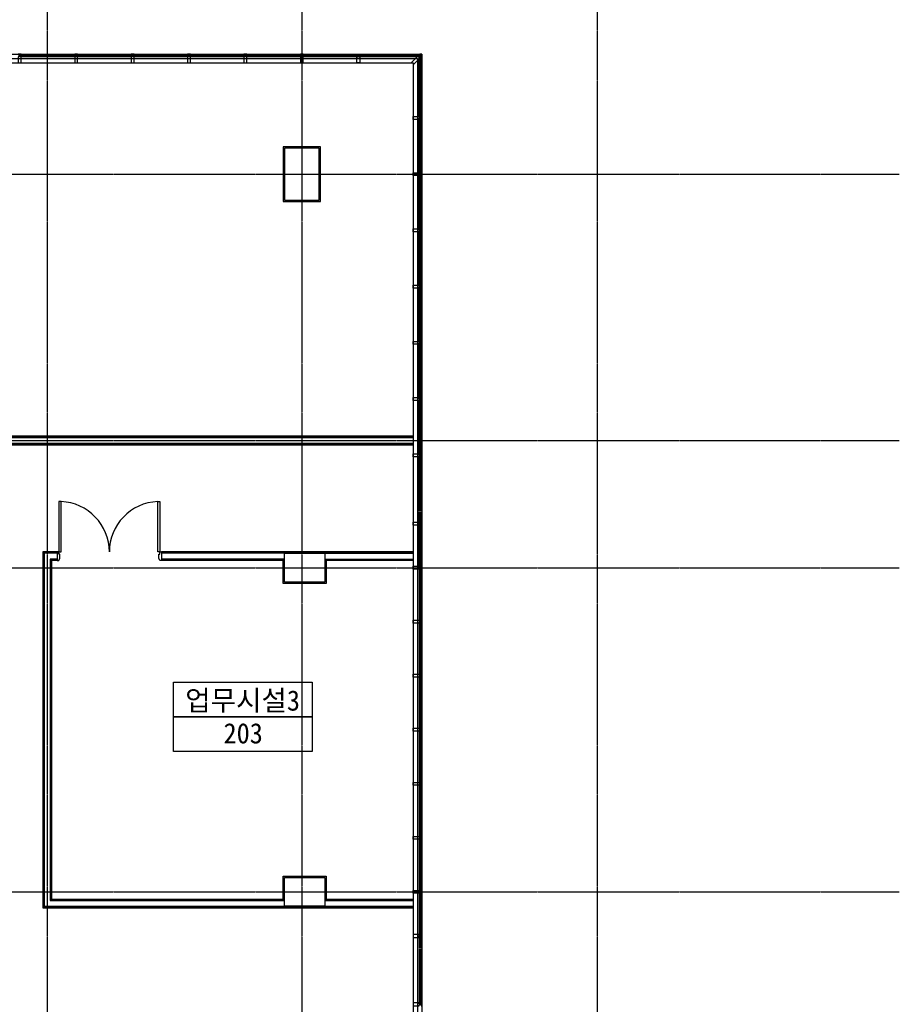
# Model space of a CAD drawing. Header units: millimetres. Extents: x 3837671 to 3921771, y -5256172 to -5196772.
# Tile 11 of 13: x 3888959 to 3904158, y -5236456 to -5219444. Entities that reach past the tile are written whole.
import ezdxf
from ezdxf.enums import TextEntityAlignment as Align

# ---------------------------------------------------------------- set-up
doc = ezdxf.new("R2010")
doc.units = ezdxf.units.MM
doc.header["$MEASUREMENT"] = 0
doc.linetypes.add('CEN', pattern=[66, 60, -2, 2, -2])
for name, color, linetype in [('CEN', 13, 'CEN'), ('DO', 7, 'CONTINUOUS'), ('door', 4, 'CONTINUOUS'), ('FIN', 6, 'CONTINUOUS'), ('RBO', 1, 'CONTINUOUS'), ('TE2', 2, 'CONTINUOUS'), ('WA1', 2, 'CONTINUOUS'), ('WA3', 7, 'CONTINUOUS'), ('WIN1', 4, 'CONTINUOUS'), ('WIN2', 9, 'CONTINUOUS')]:
    doc.layers.add(name, color=color, linetype=linetype)
doc.styles.add('돋움체', font='txt')

# ---------------------------------------------------------------- blocks, each defined once
blk = doc.blocks.new('D_1800(148)')
at = {"layer": 'DO'}
for points in [[(105219, -2071763), (105219, -2071831), (105204, -2071831), (105204, -2071871), (105174, -2071871), (105174, -2071723), (105204, -2071723), (105219, -2071763)], [(106929, -2071763), (106929, -2071831), (106944, -2071831), (106944, -2071871), (106974, -2071871), (106974, -2071723), (106944, -2071723), (106929, -2071763)]]:
    blk.add_lwpolyline(points, dxfattribs=at)
for points in [[(105204, -2071871), (105239, -2071871), (105239, -2072741), (105204, -2072741)], [(106944, -2071871), (106909, -2071871), (106909, -2072741), (106944, -2072741)]]:
    blk.add_lwpolyline(points, close=True, dxfattribs=at)
for centre, start, end in [((105204, -2071871), 272.3056, 0), ((106944, -2071871), 180, 267.6944)]:
    blk.add_arc(centre, 870, start, end, dxfattribs=at)
blk = doc.blocks.new('CW-1')
at = {"layer": 'door'}
for points in [[(704860, -1026992), (704879, -1026992), (704879, -1026980), (704829, -1026980), (704829, -1026992), (704848, -1026992)], [(704848, -1026992), (704848, -1027028)], [(704860, -1026992), (704860, -1027028)], [(704848, -1027028), (704829, -1027028), (704829, -1027130), (704879, -1027130), (704879, -1027028), (704860, -1027028)]]:
    blk.add_lwpolyline(points, dxfattribs=at)

msp = doc.modelspace()

# ---------------------------------------------------------------- linework, layer by layer
at = {"layer": 'CEN'}
for p, q in [((3889434.289, -5205977.477), (3889434.289, -5250325.917)), ((3893834.289, -5205977.477), (3893834.289, -5250325.917)), ((3898934.289, -5205977.477), (3898934.289, -5250325.917)), ((3853298.874, -5222112.953), (3904157.54, -5222112.953)), ((3853298.874, -5226712.953), (3904157.54, -5226712.953)), ((3853298.874, -5228912.953), (3904157.54, -5228912.953)), ((3853298.874, -5234512.953), (3904157.54, -5234512.953))]:
    msp.add_line(p, q, dxfattribs=at)
at = {"layer": 'FIN', "ltscale": 1000}
for p, q in [((3886034.289, -5226774.953), (3895759.289, -5226774.953)), ((3886034.289, -5226786.953), (3895759.289, -5226786.953))]:
    msp.add_line(p, q, dxfattribs=at)
msp.add_lwpolyline([(3893514.289, -5222582.953), (3894154.289, -5222582.953), (3894154.289, -5221642.953), (3893514.289, -5221642.953)], close=True, dxfattribs=at)
for points in [[(3895759.289, -5226638.953), (3886034.289, -5226638.953)], [(3895759.289, -5226650.953), (3886034.289, -5226650.953)], [(3889608.289, -5228638.953), (3889360.289, -5228638.953), (3889360.289, -5234786.953), (3895759.289, -5234786.953)], [(3889608.289, -5228650.953), (3889372.289, -5228650.953), (3889372.289, -5234774.953), (3895759.289, -5234774.953)], [(3895759.289, -5228638.953), (3891408.289, -5228638.953)], [(3895759.289, -5228650.953), (3891408.289, -5228650.953)], [(3889608.289, -5228774.953), (3889496.289, -5228774.953), (3889496.289, -5234650.953), (3893534.289, -5234650.953)], [(3889608.289, -5228786.953), (3889508.289, -5228786.953), (3889508.289, -5234638.953), (3893534.289, -5234638.953)], [(3893534.289, -5228774.953), (3891408.289, -5228774.953)], [(3893534.289, -5228786.953), (3891408.289, -5228786.953)], [(3894254.289, -5228786.953), (3894254.289, -5229182.953), (3893514.289, -5229182.953), (3893514.289, -5228786.953)], [(3895759.289, -5228774.953), (3894234.289, -5228774.953)], [(3895759.289, -5228786.953), (3894234.289, -5228786.953)], [(3893514.289, -5234638.953), (3893514.289, -5234242.953), (3894254.289, -5234242.953), (3894254.289, -5234638.953)], [(3894234.289, -5234638.953), (3895759.289, -5234638.953)], [(3894234.289, -5234650.953), (3895759.289, -5234650.953)]]:
    msp.add_lwpolyline(points, dxfattribs=at)
at = {"layer": 'RBO'}
for points in [[(3891614.801, -5231489.375), (3891614.801, -5230889.375), (3894014.801, -5230889.375), (3894014.801, -5231489.375)], [(3891614.801, -5232089.375), (3891614.801, -5231489.375), (3894014.801, -5231489.375), (3894014.801, -5232089.375)]]:
    msp.add_lwpolyline(points, close=True, dxfattribs=at)
at = {"layer": 'WA1'}
for points in [[(3893534.289, -5222562.953), (3894134.289, -5222562.953), (3894134.289, -5221662.953), (3893534.289, -5221662.953)], [(3894234.289, -5228662.953), (3894234.289, -5229162.953), (3893534.289, -5229162.953), (3893534.289, -5228662.953)], [(3894234.289, -5234262.953), (3894234.289, -5234762.953), (3893534.289, -5234762.953), (3893534.289, -5234262.953)]]:
    msp.add_lwpolyline(points, close=True, dxfattribs=at)
at = {"layer": 'WA3', "ltscale": 1000}
for p, q in [((3886034.289, -5226662.953), (3895759.289, -5226662.953)), ((3886034.289, -5226762.953), (3895759.289, -5226762.953)), ((3894234.289, -5228662.953), (3895759.289, -5228662.953)), ((3894234.289, -5228762.953), (3895759.289, -5228762.953)), ((3894234.289, -5234662.953), (3895759.289, -5234662.953)), ((3894234.289, -5234762.953), (3895759.289, -5234762.953))]:
    msp.add_line(p, q, dxfattribs=at)
for points in [[(3889608.289, -5228662.953), (3889384.289, -5228662.953), (3889384.289, -5234762.953), (3893534.289, -5234762.953)], [(3889608.289, -5228762.953), (3889484.289, -5228762.953), (3889484.289, -5234662.953), (3893534.289, -5234662.953)], [(3893534.289, -5228662.953), (3891408.289, -5228662.953)], [(3893534.289, -5228762.953), (3891408.289, -5228762.953)]]:
    msp.add_lwpolyline(points, dxfattribs=at)
at = {"layer": 'WIN1', "ltscale": 1000}
for p, q in [((3888965.289, -5220049.953), (3889928.289, -5220049.953)), ((3889928.289, -5220067.953), (3888965.289, -5220067.953)), ((3889928.289, -5220085.953), (3888965.289, -5220085.953)), ((3889940.289, -5220049.953), (3890903.289, -5220049.953)), ((3890903.289, -5220067.953), (3889940.289, -5220067.953)), ((3890903.289, -5220085.953), (3889940.289, -5220085.953)), ((3890915.289, -5220049.953), (3891878.289, -5220049.953)), ((3891878.289, -5220067.953), (3890915.289, -5220067.953)), ((3891878.289, -5220085.953), (3890915.289, -5220085.953)), ((3891890.289, -5220049.953), (3892853.289, -5220049.953)), ((3892853.289, -5220067.953), (3891890.289, -5220067.953)), ((3892853.289, -5220085.953), (3891890.289, -5220085.953)), ((3892865.289, -5220049.953), (3893828.289, -5220049.953)), ((3893828.289, -5220067.953), (3892865.289, -5220067.953)), ((3893828.289, -5220085.953), (3892865.289, -5220085.953)), ((3893840.289, -5220049.953), (3894803.289, -5220049.953)), ((3894803.289, -5220067.953), (3893840.289, -5220067.953)), ((3894803.289, -5220085.953), (3893840.289, -5220085.953)), ((3894815.289, -5220049.953), (3895888.804, -5220049.953)), ((3895870.804, -5220067.953), (3894815.289, -5220067.953)), ((3895852.804, -5220085.953), (3894815.289, -5220085.953)), ((3895879.287, -5221135.524), (3895879.29, -5220076.438)), ((3895897.29, -5220085.308), (3895897.287, -5221135.524)), ((3895861.287, -5221135.524), (3895861.29, -5220121.308)), ((3895861.287, -5222106.953), (3895861.289, -5221147.524)), ((3895879.287, -5222106.953), (3895879.289, -5221147.524)), ((3895897.289, -5221147.524), (3895897.287, -5222106.953)), ((3895861.287, -5223078.381), (3895861.289, -5222118.953)), ((3895879.287, -5223078.381), (3895879.289, -5222118.953)), ((3895897.289, -5222118.953), (3895897.287, -5223078.381)), ((3895861.287, -5224049.81), (3895861.289, -5223090.381)), ((3895879.287, -5224049.81), (3895879.289, -5223090.381)), ((3895897.289, -5223090.381), (3895897.287, -5224049.81)), ((3895861.287, -5225021.238), (3895861.289, -5224061.81)), ((3895879.287, -5225021.238), (3895879.289, -5224061.81)), ((3895897.289, -5224061.81), (3895897.287, -5225021.239)), ((3895861.287, -5225992.667), (3895861.289, -5225033.238)), ((3895879.287, -5225992.667), (3895879.289, -5225033.238)), ((3895897.289, -5225033.239), (3895897.287, -5225992.667)), ((3895861.287, -5226964.096), (3895861.289, -5226004.667)), ((3895879.287, -5226964.096), (3895879.289, -5226004.667)), ((3895897.289, -5226004.667), (3895897.287, -5226964.096)), ((3895861.287, -5227935.524), (3895861.289, -5226976.096)), ((3895879.287, -5227935.524), (3895879.289, -5226976.096)), ((3895897.289, -5226976.096), (3895897.287, -5227935.524)), ((3895861.287, -5228906.953), (3895861.289, -5227947.524)), ((3895879.287, -5228906.953), (3895879.289, -5227947.524)), ((3895897.289, -5227947.524), (3895897.287, -5228906.953)), ((3895861.289, -5228918.953), (3895861.289, -5229840.286)), ((3895879.289, -5228918.953), (3895879.289, -5229840.286)), ((3895897.289, -5229840.286), (3895897.289, -5228918.953)), ((3895861.289, -5229852.286), (3895861.289, -5230773.62)), ((3895879.289, -5229852.286), (3895879.289, -5230773.62)), ((3895897.289, -5230773.619), (3895897.289, -5229852.286)), ((3895861.289, -5230785.62), (3895861.289, -5231706.953)), ((3895879.289, -5230785.62), (3895879.289, -5231706.953)), ((3895897.289, -5231706.953), (3895897.289, -5230785.619)), ((3895861.289, -5231718.953), (3895861.289, -5232640.286)), ((3895879.289, -5231718.953), (3895879.289, -5232640.286)), ((3895897.289, -5232640.286), (3895897.289, -5231718.953)), ((3895861.289, -5232652.286), (3895861.289, -5233573.62)), ((3895879.289, -5232652.286), (3895879.289, -5233573.62)), ((3895897.289, -5233573.619), (3895897.289, -5232652.286)), ((3895861.289, -5233585.62), (3895861.289, -5234506.953)), ((3895879.289, -5233585.62), (3895879.289, -5234506.953)), ((3895897.289, -5234506.953), (3895897.289, -5233585.619)), ((3895861.287, -5234518.953), (3895861.289, -5235478.381)), ((3895879.287, -5234518.953), (3895879.289, -5235478.381)), ((3895897.289, -5235478.381), (3895897.287, -5234518.953)), ((3895861.287, -5235490.381), (3895861.289, -5236449.81)), ((3895879.287, -5235490.381), (3895879.289, -5236449.81)), ((3895897.289, -5236449.81), (3895897.287, -5235490.381))]:
    msp.add_line(p, q, dxfattribs=at)
msp.add_lwpolyline([(3895909.289, -5220073.308), (3895909.289, -5220037.953), (3895873.934, -5220037.953), (3895861.934, -5220049.953), (3895888.804, -5220049.953), (3895852.804, -5220085.953), (3895825.934, -5220085.953), (3895723.934, -5220187.953), (3895759.289, -5220187.953), (3895759.289, -5220223.308), (3895861.289, -5220121.308), (3895861.289, -5220094.438), (3895897.289, -5220058.438), (3895897.289, -5220085.308), (3895909.289, -5220073.308)], dxfattribs=at)
at = {"layer": 'WIN2', "ltscale": 1000}
for points in [[(3860559.289, -5220037.953), (3895909.289, -5220037.953), (3895909.289, -5243387.953), (3860559.289, -5243387.953)], [(3860634.289, -5220112.953), (3895834.289, -5220112.953), (3895834.289, -5243312.953), (3860634.289, -5243312.953)], [(3860709.289, -5220187.953), (3895759.289, -5220187.953), (3895759.289, -5243237.953), (3860709.289, -5243237.953)]]:
    msp.add_lwpolyline(points, close=True, dxfattribs=at)

# ---------------------------------------------------------------- block references
at = {"layer": 'DO', "rotation": 180}
msp.add_blockref('D_1800(148)', (3996582.303, -7300510.261), dxfattribs=at)
at = {"layer": 'WIN1'}
for p in [(3184105.727, -4193057.805), (3185080.727, -4193057.805), (3186055.727, -4193057.805), (3187030.727, -4193057.805), (3188005.727, -4193057.805), (3188980.727, -4193057.805)]:
    msp.add_blockref('CW-1', p, dxfattribs=at)
at = {"layer": 'WIN1', "xscale": -1}
msp.add_blockref('CW-1', (4599662.851, -4193057.805), dxfattribs=at)
for p, rotation in [((4922889.437, -5925995.086), 270.0000000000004), ((4922889.437, -5926966.515), 270), ((4922889.437, -5927937.943), 270), ((4922889.437, -5928909.372), 270), ((4922889.437, -5929880.801), 270), ((4922889.437, -5930852.229), 270), ((4922889.437, -5931823.658), 270), ((4922889.437, -5933005.259), 270), ((4922889.437, -5933766.515), 270), ((4922889.437, -5934699.848), 270), ((4922889.437, -5935633.181), 270), ((4922889.437, -5936566.515), 270), ((4922889.437, -5937499.848), 270), ((4922889.437, -5938433.181), 270), ((4922889.437, -5939366.515), 270)]:
    msp.add_blockref('CW-1', p, dxfattribs=dict(at, rotation=rotation))
at = {"layer": 'WIN1', "rotation": 270}
for p in [(4922889.437, -4530420.647), (4922889.437, -4531602.248)]:
    msp.add_blockref('CW-1', p, dxfattribs=at)

# ---------------------------------------------------------------- texts
at = {"layer": 'TE2', "style": '돋움체'}
for s, p in [('업무시설3', (3892810.67, -5231203.211)), ('203', (3892821.093, -5231775.853))]:
    msp.add_text(s, height=350, dxfattribs=at).set_placement(p, align=Align.MIDDLE)

doc.saveas('drawing.dxf')
